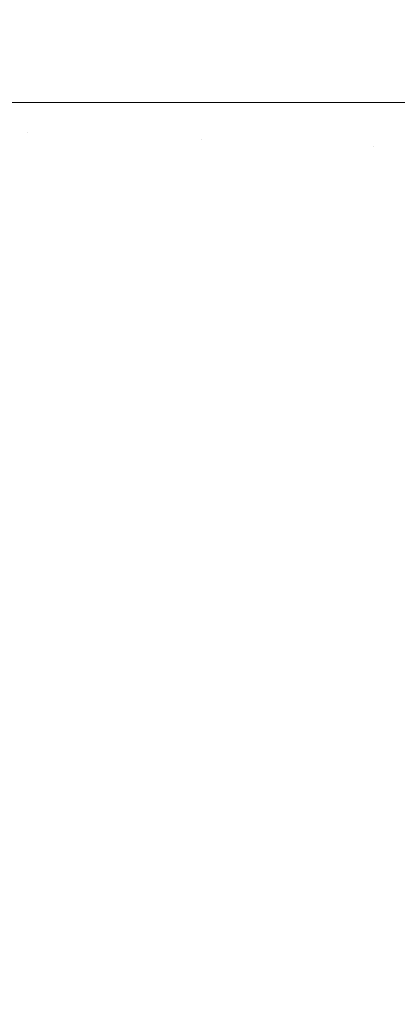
# Model space of a CAD drawing. Header units: centimetres. Extents: x -26 to 27.3, y -23.4 to -21.6.
# Tile 178 of 206: x 27.22593 to 27.23507, y -23.2817 to -23.25788. Entities that reach past the tile are written whole.
import ezdxf

# ---------------------------------------------------------------- set-up
doc = ezdxf.new("R2010")
doc.units = ezdxf.units.CM
doc.header["$LTSCALE"] = 2.54
doc.layers.add('Lucido design-1', color=7, linetype='Continuous')

# ---------------------------------------------------------------- blocks, each defined once
blk = doc.blocks.new('Gruppo-4-1')
at = {"color": 7, "linetype": 'Continuous', "lineweight": 9}
for points, invisible_edges in [([(27.226121, -21.659888, -9.383407), (27.223269, -21.659888, -9.382985), (27.223269, -23.259888, -9.382985), (27.226121, -23.259888, -9.383407)], 10), ([(27.22723, -21.659888, -10.180381), (27.22723, -23.259888, -10.180381), (27.223272, -23.259888, -10.181018), (27.223272, -21.659888, -10.181018)], 5), ([(27.226121, -23.259888, -9.383407), (27.227226, -23.259888, -9.38362), (27.227226, -21.659888, -9.38362), (27.226121, -21.659888, -9.383407)], 10), ([(27.230342, -21.659888, -9.384219), (27.227226, -21.659888, -9.38362), (27.227226, -23.259888, -9.38362), (27.230342, -23.259888, -9.384219)], 10), ([(27.231163, -21.659888, -10.179584), (27.231163, -23.259888, -10.179584), (27.22723, -23.259888, -10.180381), (27.22723, -21.659888, -10.180381)], 5), ([(27.230342, -23.259888, -9.384219), (27.23116, -23.259888, -9.384413), (27.23116, -21.659888, -9.384413), (27.230342, -21.659888, -9.384219)], 10), ([(27.234517, -21.659888, -9.38521), (27.23116, -21.659888, -9.384413), (27.23116, -23.259888, -9.384413), (27.234517, -23.259888, -9.38521)], 10), ([(27.235066, -21.659888, -10.178629), (27.235066, -23.259888, -10.178629), (27.231163, -23.259888, -10.179584), (27.231163, -21.659888, -10.179584)], 5), ([(27.234517, -23.259888, -9.38521), (27.235064, -23.259888, -9.385364), (27.235064, -21.659888, -9.385364), (27.234517, -21.659888, -9.38521)], 10), ([(27.23864, -21.659888, -9.386376), (27.235064, -21.659888, -9.385364), (27.235064, -23.259888, -9.385364), (27.23864, -23.259888, -9.386376)], 10), ([(27.221851, -23.260419, -9.382777), (27.226106, -23.2606, -9.383407), (27.226121, -23.259888, -9.383407), (27.223269, -23.259888, -9.382985)], 11), ([(27.22723, -23.259888, -10.180381), (27.227213, -23.260647, -10.180381), (27.22326, -23.260479, -10.181018), (27.223272, -23.259888, -10.181018)], 7), ([(27.226106, -23.2606, -9.383407), (27.230323, -23.260779, -9.384219), (27.230342, -23.259888, -9.384219), (27.227226, -23.259888, -9.38362)], 11), ([(27.227226, -23.259888, -9.38362), (27.226121, -23.259888, -9.383407), (27.226106, -23.2606, -9.383407)], 10), ([(27.231163, -23.259888, -10.179584), (27.231143, -23.260814, -10.179584), (27.227213, -23.260647, -10.180381), (27.22723, -23.259888, -10.180381)], 7), ([(27.230323, -23.260779, -9.384219), (27.234495, -23.260956, -9.38521), (27.234517, -23.259888, -9.38521), (27.23116, -23.259888, -9.384413)], 11), ([(27.23116, -23.259888, -9.384413), (27.230342, -23.259888, -9.384219), (27.230323, -23.260779, -9.384219)], 10), ([(27.235066, -23.259888, -10.178629), (27.235043, -23.260979, -10.178629), (27.231143, -23.260814, -10.179584), (27.231163, -23.259888, -10.179584)], 7), ([(27.234495, -23.260956, -9.38521), (27.238613, -23.261131, -9.386376), (27.23864, -23.259888, -9.386376), (27.235064, -23.259888, -9.385364)], 11), ([(27.235064, -23.259888, -9.385364), (27.234517, -23.259888, -9.38521), (27.234495, -23.260956, -9.38521)], 10), ([(27.238933, -23.259888, -10.177517), (27.238906, -23.261143, -10.177517), (27.235043, -23.260979, -10.178629), (27.235066, -23.259888, -10.178629)], 7), ([(27.221851, -23.260419, -9.382777), (27.221817, -23.260949, -9.382777), (27.226061, -23.26131, -9.383407), (27.226106, -23.2606, -9.383407)], 15), ([(27.227213, -23.260647, -10.180381), (27.227165, -23.261404, -10.180381), (27.223222, -23.261068, -10.181018), (27.22326, -23.260479, -10.181018)], 15), ([(27.226106, -23.2606, -9.383407), (27.226061, -23.26131, -9.383407), (27.230266, -23.261668, -9.384219), (27.230323, -23.260779, -9.384219)], 15), ([(27.231143, -23.260814, -10.179584), (27.231085, -23.261738, -10.179584), (27.227165, -23.261404, -10.180381), (27.227213, -23.260647, -10.180381)], 15), ([(27.221817, -23.260949, -9.382777), (27.221761, -23.261477, -9.382777), (27.225985, -23.262018, -9.383407), (27.226061, -23.26131, -9.383407)], 15), ([(27.230323, -23.260779, -9.384219), (27.230266, -23.261668, -9.384219), (27.234427, -23.262022, -9.38521), (27.234495, -23.260956, -9.38521)], 15), ([(27.235043, -23.260979, -10.178629), (27.234974, -23.262069, -10.178629), (27.231085, -23.261738, -10.179584), (27.231143, -23.260814, -10.179584)], 15), ([(27.234495, -23.260956, -9.38521), (27.234427, -23.262022, -9.38521), (27.238534, -23.262372, -9.386376), (27.238613, -23.261131, -9.386376)], 15), ([(27.227165, -23.261404, -10.180381), (27.227085, -23.262159, -10.180381), (27.22316, -23.261656, -10.181018), (27.223222, -23.261068, -10.181018)], 15), ([(27.238906, -23.261143, -10.177517), (27.238826, -23.262397, -10.177517), (27.234974, -23.262069, -10.178629), (27.235043, -23.260979, -10.178629)], 15), ([(27.226061, -23.26131, -9.383407), (27.225985, -23.262018, -9.383407), (27.230172, -23.262554, -9.384219), (27.230266, -23.261668, -9.384219)], 15), ([(27.231085, -23.261738, -10.179584), (27.230986, -23.262658, -10.179584), (27.227085, -23.262159, -10.180381), (27.227165, -23.261404, -10.180381)], 15), ([(27.221761, -23.261477, -9.382777), (27.221682, -23.262002, -9.382777), (27.22588, -23.262722, -9.383407), (27.225985, -23.262018, -9.383407)], 15), ([(27.227085, -23.262159, -10.180381), (27.226972, -23.262909, -10.180381), (27.223072, -23.26224, -10.181018), (27.22316, -23.261656, -10.181018)], 15), ([(27.230266, -23.261668, -9.384219), (27.230172, -23.262554, -9.384219), (27.234313, -23.263084, -9.38521), (27.234427, -23.262022, -9.38521)], 15), ([(27.234974, -23.262069, -10.178629), (27.234858, -23.263154, -10.178629), (27.230986, -23.262658, -10.179584), (27.231085, -23.261738, -10.179584)], 15), ([(27.225985, -23.262018, -9.383407), (27.22588, -23.262722, -9.383407), (27.23004, -23.263435, -9.384219), (27.230172, -23.262554, -9.384219)], 15), ([(27.230986, -23.262658, -10.179584), (27.230849, -23.263574, -10.179584), (27.226972, -23.262909, -10.180381), (27.227085, -23.262159, -10.180381)], 15), ([(27.234427, -23.262022, -9.38521), (27.234313, -23.263084, -9.38521), (27.238403, -23.263608, -9.386376), (27.238534, -23.262372, -9.386376)], 15), ([(27.238826, -23.262397, -10.177517), (27.238693, -23.263645, -10.177517), (27.234858, -23.263154, -10.178629), (27.234974, -23.262069, -10.178629)], 15), ([(27.226972, -23.262909, -10.180381), (27.226828, -23.263654, -10.180381), (27.22296, -23.262821, -10.181018), (27.223072, -23.26224, -10.181018)], 15), ([(27.230172, -23.262554, -9.384219), (27.23004, -23.263435, -9.384219), (27.234155, -23.264141, -9.38521), (27.234313, -23.263084, -9.38521)], 15), ([(27.226828, -23.263654, -10.180381), (27.226653, -23.264392, -10.180381), (27.222823, -23.263395, -10.181018), (27.22296, -23.262821, -10.181018)], 15), ([(27.22588, -23.262722, -9.383407), (27.225745, -23.263421, -9.383407), (27.229871, -23.26431, -9.384219), (27.23004, -23.263435, -9.384219)], 15), ([(27.234858, -23.263154, -10.178629), (27.234697, -23.264234, -10.178629), (27.230849, -23.263574, -10.179584), (27.230986, -23.262658, -10.179584)], 15), ([(27.230849, -23.263574, -10.179584), (27.230674, -23.264483, -10.179584), (27.226828, -23.263654, -10.180381), (27.226972, -23.262909, -10.180381)], 15), ([(27.234313, -23.263084, -9.38521), (27.234155, -23.264141, -9.38521), (27.238219, -23.264837, -9.386376), (27.238403, -23.263608, -9.386376)], 15), ([(27.238693, -23.263645, -10.177517), (27.238508, -23.264887, -10.177517), (27.234697, -23.264234, -10.178629), (27.234858, -23.263154, -10.178629)], 15), ([(27.226653, -23.264392, -10.180381), (27.226446, -23.265123, -10.180381), (27.222662, -23.263964, -10.181018), (27.222823, -23.263395, -10.181018)], 15), ([(27.225745, -23.263421, -9.383407), (27.22558, -23.264113, -9.383407), (27.229665, -23.265177, -9.384219), (27.229871, -23.26431, -9.384219)], 15), ([(27.23004, -23.263435, -9.384219), (27.229871, -23.26431, -9.384219), (27.233952, -23.26519, -9.38521), (27.234155, -23.264141, -9.38521)], 15), ([(27.234697, -23.264234, -10.178629), (27.234489, -23.265305, -10.178629), (27.230674, -23.264483, -10.179584), (27.230849, -23.263574, -10.179584)], 15), ([(27.230674, -23.264483, -10.179584), (27.230459, -23.265384, -10.179584), (27.226653, -23.264392, -10.180381), (27.226828, -23.263654, -10.180381)], 15), ([(27.226446, -23.265123, -10.180381), (27.226208, -23.265843, -10.180381), (27.222477, -23.264525, -10.181018), (27.222662, -23.263964, -10.181018)], 15), ([(27.22558, -23.264113, -9.383407), (27.225386, -23.264798, -9.383407), (27.229422, -23.266034, -9.384219), (27.229665, -23.265177, -9.384219)], 15), ([(27.234155, -23.264141, -9.38521), (27.233952, -23.26519, -9.38521), (27.237982, -23.266058, -9.386376), (27.238219, -23.264837, -9.386376)], 15), ([(27.238508, -23.264887, -10.177517), (27.238269, -23.26612, -10.177517), (27.234489, -23.265305, -10.178629), (27.234697, -23.264234, -10.178629)], 15), ([(27.226208, -23.265843, -10.180381), (27.22594, -23.266553, -10.180381), (27.222269, -23.265078, -10.181018), (27.222477, -23.264525, -10.181018)], 15), ([(27.230459, -23.265384, -10.179584), (27.230207, -23.266274, -10.179584), (27.226446, -23.265123, -10.180381), (27.226653, -23.264392, -10.180381)], 15), ([(27.229871, -23.26431, -9.384219), (27.229665, -23.265177, -9.384219), (27.233705, -23.266229, -9.38521), (27.233952, -23.26519, -9.38521)], 15), ([(27.234489, -23.265305, -10.178629), (27.234237, -23.266367, -10.178629), (27.230459, -23.265384, -10.179584), (27.230674, -23.264483, -10.179584)], 15), ([(27.225386, -23.264798, -9.383407), (27.225163, -23.265474, -9.383407), (27.229143, -23.26688, -9.384219), (27.229422, -23.266034, -9.384219)], 15), ([(27.22594, -23.266553, -10.180381), (27.225643, -23.267251, -10.180381), (27.222037, -23.265621, -10.181018), (27.222269, -23.265078, -10.181018)], 15), ([(27.230207, -23.266274, -10.179584), (27.229917, -23.267154, -10.179584), (27.226208, -23.265843, -10.180381), (27.226446, -23.265123, -10.180381)], 15), ([(27.229665, -23.265177, -9.384219), (27.229422, -23.266034, -9.384219), (27.233414, -23.267257, -9.38521), (27.233705, -23.266229, -9.38521)], 15), ([(27.233952, -23.26519, -9.38521), (27.233705, -23.266229, -9.38521), (27.237695, -23.267268, -9.386376), (27.237982, -23.266058, -9.386376)], 15), ([(27.225163, -23.265474, -9.383407), (27.224912, -23.26614, -9.383407), (27.228828, -23.267714, -9.384219), (27.229143, -23.26688, -9.384219)], 15), ([(27.234237, -23.266367, -10.178629), (27.233939, -23.267417, -10.178629), (27.230207, -23.266274, -10.179584), (27.230459, -23.265384, -10.179584)], 15), ([(27.238269, -23.26612, -10.177517), (27.237979, -23.267342, -10.177517), (27.234237, -23.266367, -10.178629), (27.234489, -23.265305, -10.178629)], 15), ([(27.229917, -23.267154, -10.179584), (27.22959, -23.26802, -10.179584), (27.22594, -23.266553, -10.180381), (27.226208, -23.265843, -10.180381)], 15), ([(27.224912, -23.26614, -9.383407), (27.224632, -23.266795, -9.383407), (27.228479, -23.268533, -9.384219), (27.228828, -23.267714, -9.384219)], 15), ([(27.229422, -23.266034, -9.384219), (27.229143, -23.26688, -9.384219), (27.23308, -23.268271, -9.38521), (27.233414, -23.267257, -9.38521)], 15), ([(27.233939, -23.267417, -10.178629), (27.233598, -23.268454, -10.178629), (27.229917, -23.267154, -10.179584), (27.230207, -23.266274, -10.179584)], 15), ([(27.233705, -23.266229, -9.38521), (27.233414, -23.267257, -9.38521), (27.237356, -23.268464, -9.386376), (27.237695, -23.267268, -9.386376)], 15), ([(27.237979, -23.267342, -10.177517), (27.237636, -23.26855, -10.177517), (27.233939, -23.267417, -10.178629), (27.234237, -23.266367, -10.178629)], 15), ([(27.22959, -23.26802, -10.179584), (27.229227, -23.268872, -10.179584), (27.225643, -23.267251, -10.180381), (27.22594, -23.266553, -10.180381)], 15), ([(27.224632, -23.266795, -9.383407), (27.224326, -23.267437, -9.383407), (27.228094, -23.269337, -9.384219), (27.228479, -23.268533, -9.384219)], 15), ([(27.229143, -23.26688, -9.384219), (27.228828, -23.267714, -9.384219), (27.232703, -23.269271, -9.38521), (27.23308, -23.268271, -9.38521)], 15), ([(27.233598, -23.268454, -10.178629), (27.233212, -23.269475, -10.178629), (27.22959, -23.26802, -10.179584), (27.229917, -23.267154, -10.179584)], 15), ([(27.229227, -23.268872, -10.179584), (27.228828, -23.269707, -10.179584), (27.225315, -23.267936, -10.180381), (27.225643, -23.267251, -10.180381)], 15), ([(27.233414, -23.267257, -9.38521), (27.23308, -23.268271, -9.38521), (27.236967, -23.269645, -9.386376), (27.237356, -23.268464, -9.386376)], 15), ([(27.224326, -23.267437, -9.383407), (27.223992, -23.268066, -9.383407), (27.227677, -23.270124, -9.384219), (27.228094, -23.269337, -9.384219)], 15), ([(27.237636, -23.26855, -10.177517), (27.237243, -23.269742, -10.177517), (27.233598, -23.268454, -10.178629), (27.233939, -23.267417, -10.178629)], 15), ([(27.228828, -23.267714, -9.384219), (27.228479, -23.268533, -9.384219), (27.232283, -23.270253, -9.38521), (27.232703, -23.269271, -9.38521)], 15), ([(27.223992, -23.268066, -9.383407), (27.223631, -23.26868, -9.383407), (27.227226, -23.270893, -9.384219), (27.227677, -23.270124, -9.384219)], 15), ([(27.228828, -23.269707, -10.179584), (27.228394, -23.270525, -10.179584), (27.224959, -23.268606, -10.180381), (27.225315, -23.267936, -10.180381)], 15), ([(27.233212, -23.269475, -10.178629), (27.232784, -23.270479, -10.178629), (27.229227, -23.268872, -10.179584), (27.22959, -23.26802, -10.179584)], 15), ([(27.23308, -23.268271, -9.38521), (27.232703, -23.269271, -9.38521), (27.236528, -23.270808, -9.386376), (27.236967, -23.269645, -9.386376)], 15), ([(27.228479, -23.268533, -9.384219), (27.228094, -23.269337, -9.384219), (27.231823, -23.271217, -9.38521), (27.232283, -23.270253, -9.38521)], 15), ([(27.237243, -23.269742, -10.177517), (27.2368, -23.270917, -10.177517), (27.233212, -23.269475, -10.178629), (27.233598, -23.268454, -10.178629)], 15), ([(27.223631, -23.26868, -9.383407), (27.223245, -23.269278, -9.383407), (27.226742, -23.271641, -9.384219), (27.227226, -23.270893, -9.384219)], 15), ([(27.228394, -23.270525, -10.179584), (27.227925, -23.271323, -10.179584), (27.224575, -23.269261, -10.180381), (27.224959, -23.268606, -10.180381)], 15), ([(27.232784, -23.270479, -10.178629), (27.232313, -23.271464, -10.178629), (27.228828, -23.269707, -10.179584), (27.229227, -23.268872, -10.179584)], 15), ([(27.223245, -23.269278, -9.383407), (27.222834, -23.269859, -9.383407), (27.226228, -23.272369, -9.384219), (27.226742, -23.271641, -9.384219)], 15), ([(27.227925, -23.271323, -10.179584), (27.227423, -23.272101, -10.179584), (27.224164, -23.269898, -10.180381), (27.224575, -23.269261, -10.180381)], 15), ([(27.232703, -23.269271, -9.38521), (27.232283, -23.270253, -9.38521), (27.23604, -23.271951, -9.386376), (27.236528, -23.270808, -9.386376)], 15), ([(27.228094, -23.269337, -9.384219), (27.227677, -23.270124, -9.384219), (27.231322, -23.27216, -9.38521), (27.231823, -23.271217, -9.38521)], 15), ([(27.2368, -23.270917, -10.177517), (27.236307, -23.272072, -10.177517), (27.232784, -23.270479, -10.178629), (27.233212, -23.269475, -10.178629)], 15), ([(27.232313, -23.271464, -10.178629), (27.231801, -23.272428, -10.178629), (27.228394, -23.270525, -10.179584), (27.228828, -23.269707, -10.179584)], 15), ([(27.222834, -23.269859, -9.383407), (27.222399, -23.270422, -9.383407), (27.225683, -23.273074, -9.384219), (27.226228, -23.272369, -9.384219)], 15), ([(27.227423, -23.272101, -10.179584), (27.226888, -23.272857, -10.179584), (27.223726, -23.270518, -10.180381), (27.224164, -23.269898, -10.180381)], 15), ([(27.227677, -23.270124, -9.384219), (27.227226, -23.270893, -9.384219), (27.230781, -23.273082, -9.38521), (27.231322, -23.27216, -9.38521)], 15), ([(27.232283, -23.270253, -9.38521), (27.231823, -23.271217, -9.38521), (27.235504, -23.273073, -9.386376), (27.23604, -23.271951, -9.386376)], 15), ([(27.236307, -23.272072, -10.177517), (27.235766, -23.273205, -10.177517), (27.232313, -23.271464, -10.178629), (27.232784, -23.270479, -10.178629)], 15), ([(27.226888, -23.272857, -10.179584), (27.226322, -23.27359, -10.179584), (27.223262, -23.271118, -10.180381), (27.223726, -23.270518, -10.180381)], 15), ([(27.231801, -23.272428, -10.178629), (27.231249, -23.27337, -10.178629), (27.227925, -23.271323, -10.179584), (27.228394, -23.270525, -10.179584)], 15), ([(27.227226, -23.270893, -9.384219), (27.226742, -23.271641, -9.384219), (27.230202, -23.273979, -9.38521), (27.230781, -23.273082, -9.38521)], 15), ([(27.226322, -23.27359, -10.179584), (27.225725, -23.274297, -10.179584), (27.222772, -23.271699, -10.180381), (27.223262, -23.271118, -10.180381)], 15), ([(27.231249, -23.27337, -10.178629), (27.230657, -23.274287, -10.178629), (27.227423, -23.272101, -10.179584), (27.227925, -23.271323, -10.179584)], 15), ([(27.231823, -23.271217, -9.38521), (27.231322, -23.27216, -9.38521), (27.234921, -23.274171, -9.386376), (27.235504, -23.273073, -9.386376)], 15), ([(27.226742, -23.271641, -9.384219), (27.226228, -23.272369, -9.384219), (27.229585, -23.274851, -9.38521), (27.230202, -23.273979, -9.38521)], 15), ([(27.235766, -23.273205, -10.177517), (27.235177, -23.274314, -10.177517), (27.231801, -23.272428, -10.178629), (27.232313, -23.271464, -10.178629)], 15), ([(27.230657, -23.274287, -10.178629), (27.230027, -23.275178, -10.178629), (27.226888, -23.272857, -10.179584), (27.227423, -23.272101, -10.179584)], 15), ([(27.231322, -23.27216, -9.38521), (27.230781, -23.273082, -9.38521), (27.234292, -23.275243, -9.386376), (27.234921, -23.274171, -9.386376)], 15), ([(27.226228, -23.272369, -9.384219), (27.225683, -23.273074, -9.384219), (27.228932, -23.275697, -9.38521), (27.229585, -23.274851, -9.38521)], 15), ([(27.235177, -23.274314, -10.177517), (27.234541, -23.275397, -10.177517), (27.231249, -23.27337, -10.178629), (27.231801, -23.272428, -10.178629)], 15), ([(27.230027, -23.275178, -10.178629), (27.229359, -23.276042, -10.178629), (27.226322, -23.27359, -10.179584), (27.226888, -23.272857, -10.179584)], 15), ([(27.225683, -23.273074, -9.384219), (27.225109, -23.273755, -9.384219), (27.228243, -23.276513, -9.38521), (27.228932, -23.275697, -9.38521)], 15), ([(27.230781, -23.273082, -9.38521), (27.230202, -23.273979, -9.38521), (27.233617, -23.276288, -9.386376), (27.234292, -23.275243, -9.386376)], 15), ([(27.235504, -23.273073, -9.386376), (27.234921, -23.274171, -9.386376), (27.238468, -23.276152, -9.387717), (27.239132, -23.274902, -9.387717)], 15), ([(27.229359, -23.276042, -10.178629), (27.228655, -23.276876, -10.178629), (27.225725, -23.274297, -10.179584), (27.226322, -23.27359, -10.179584)], 15), ([(27.234541, -23.275397, -10.177517), (27.23386, -23.276452, -10.177517), (27.230657, -23.274287, -10.178629), (27.231249, -23.27337, -10.178629)], 15), ([(27.225109, -23.273755, -9.384219), (27.224506, -23.274411, -9.384219), (27.22752, -23.2773, -9.38521), (27.228243, -23.276513, -9.38521)], 15), ([(27.230202, -23.273979, -9.38521), (27.229585, -23.274851, -9.38521), (27.2329, -23.277303, -9.386376), (27.233617, -23.276288, -9.386376)], 15), ([(27.228655, -23.276876, -10.178629), (27.227917, -23.27768, -10.178629), (27.225099, -23.274979, -10.179584), (27.225725, -23.274297, -10.179584)], 15), ([(27.23386, -23.276452, -10.177517), (27.233135, -23.277477, -10.177517), (27.230027, -23.275178, -10.178629), (27.230657, -23.274287, -10.178629)], 15), ([(27.234921, -23.274171, -9.386376), (27.234292, -23.275243, -9.386376), (27.237751, -23.277373, -9.387717), (27.238468, -23.276152, -9.387717)], 15), ([(27.224506, -23.274411, -9.384219), (27.223876, -23.275041, -9.384219), (27.226765, -23.278055, -9.38521), (27.22752, -23.2773, -9.38521)], 15), ([(27.238515, -23.276179, -10.176248), (27.237797, -23.277402, -10.176248), (27.234541, -23.275397, -10.177517), (27.235177, -23.274314, -10.177517)], 15), ([(27.227917, -23.27768, -10.178629), (27.227145, -23.278452, -10.178629), (27.224444, -23.275634, -10.179584), (27.225099, -23.274979, -10.179584)], 15), ([(27.229585, -23.274851, -9.38521), (27.228932, -23.275697, -9.38521), (27.232139, -23.278287, -9.386376), (27.2329, -23.277303, -9.386376)], 15), ([(27.223876, -23.275041, -9.384219), (27.22322, -23.275644, -9.384219), (27.225978, -23.278778, -9.38521), (27.226765, -23.278055, -9.38521)], 15), ([(27.233135, -23.277477, -10.177517), (27.232367, -23.278471, -10.177517), (27.229359, -23.276042, -10.178629), (27.230027, -23.275178, -10.178629)], 15), ([(27.234292, -23.275243, -9.386376), (27.233617, -23.276288, -9.386376), (27.236984, -23.278563, -9.387717), (27.237751, -23.277373, -9.387717)], 15), ([(27.237797, -23.277402, -10.176248), (27.237028, -23.278593, -10.176248), (27.23386, -23.276452, -10.177517), (27.234541, -23.275397, -10.177517)], 15), ([(27.22322, -23.275644, -9.384219), (27.222539, -23.276218, -9.384219), (27.225162, -23.279467, -9.38521), (27.225978, -23.278778, -9.38521)], 15), ([(27.227145, -23.278452, -10.178629), (27.226341, -23.27919, -10.178629), (27.223762, -23.27626, -10.179584), (27.224444, -23.275634, -10.179584)], 15), ([(27.228932, -23.275697, -9.38521), (27.228243, -23.276513, -9.38521), (27.231338, -23.279237, -9.386376), (27.232139, -23.278287, -9.386376)], 15), ([(27.232367, -23.278471, -10.177517), (27.231558, -23.279431, -10.177517), (27.228655, -23.276876, -10.178629), (27.229359, -23.276042, -10.178629)], 15), ([(27.226341, -23.27919, -10.178629), (27.225507, -23.279894, -10.178629), (27.223055, -23.276857, -10.179584), (27.223762, -23.27626, -10.179584)], 15), ([(27.233617, -23.276288, -9.386376), (27.2329, -23.277303, -9.386376), (27.236166, -23.279719, -9.387717), (27.236984, -23.278563, -9.387717)], 15), ([(27.237028, -23.278593, -10.176248), (27.236209, -23.279751, -10.176248), (27.233135, -23.277477, -10.177517), (27.23386, -23.276452, -10.177517)], 15), ([(27.228243, -23.276513, -9.38521), (27.22752, -23.2773, -9.38521), (27.230497, -23.280153, -9.386376), (27.231338, -23.279237, -9.386376)], 15), ([(27.231558, -23.279431, -10.177517), (27.230708, -23.280356, -10.177517), (27.227917, -23.27768, -10.178629), (27.228655, -23.276876, -10.178629)], 15), ([(27.22752, -23.2773, -9.38521), (27.226765, -23.278055, -9.38521), (27.229618, -23.281032, -9.386376), (27.230497, -23.280153, -9.386376)], 15), ([(27.2329, -23.277303, -9.386376), (27.232139, -23.278287, -9.386376), (27.2353, -23.280839, -9.387717), (27.236166, -23.279719, -9.387717)], 15), ([(27.236209, -23.279751, -10.176248), (27.235342, -23.280873, -10.176248), (27.232367, -23.278471, -10.177517), (27.233135, -23.277477, -10.177517)], 15), ([(27.230708, -23.280356, -10.177517), (27.229821, -23.281243, -10.177517), (27.227145, -23.278452, -10.178629), (27.227917, -23.27768, -10.178629)], 15), ([(27.226765, -23.278055, -9.38521), (27.225978, -23.278778, -9.38521), (27.228702, -23.281873, -9.386376), (27.229618, -23.281032, -9.386376)], 15), ([(27.232139, -23.278287, -9.386376), (27.231338, -23.279237, -9.386376), (27.234388, -23.281921, -9.387717), (27.2353, -23.280839, -9.387717)], 15), ([(27.229821, -23.281243, -10.177517), (27.228896, -23.282093, -10.177517), (27.226341, -23.27919, -10.178629), (27.227145, -23.278452, -10.178629)], 15), ([(27.235342, -23.280873, -10.176248), (27.234428, -23.281957, -10.176248), (27.231558, -23.279431, -10.177517), (27.232367, -23.278471, -10.177517)], 15), ([(27.225978, -23.278778, -9.38521), (27.225162, -23.279467, -9.38521), (27.227752, -23.282674, -9.386376), (27.228702, -23.281873, -9.386376)], 15), ([(27.228896, -23.282093, -10.177517), (27.227936, -23.282902, -10.177517), (27.225507, -23.279894, -10.178629), (27.226341, -23.27919, -10.178629)], 15), ([(27.231338, -23.279237, -9.386376), (27.230497, -23.280153, -9.386376), (27.23343, -23.282964, -9.387717), (27.234388, -23.281921, -9.387717)], 15), ([(27.225162, -23.279467, -9.38521), (27.224316, -23.28012, -9.38521), (27.226768, -23.283435, -9.386376), (27.227752, -23.282674, -9.386376)], 15), ([(27.234428, -23.281957, -10.176248), (27.233469, -23.283001, -10.176248), (27.230708, -23.280356, -10.177517), (27.231558, -23.279431, -10.177517)], 15), ([(27.227936, -23.282902, -10.177517), (27.226942, -23.28367, -10.177517), (27.224643, -23.280562, -10.178629), (27.225507, -23.279894, -10.178629)], 15), ([(27.224316, -23.28012, -9.38521), (27.223444, -23.280737, -9.38521), (27.225753, -23.284152, -9.386376), (27.226768, -23.283435, -9.386376)], 15), ([(27.230497, -23.280153, -9.386376), (27.229618, -23.281032, -9.386376), (27.232429, -23.283965, -9.387717), (27.23343, -23.282964, -9.387717)], 15), ([(27.233469, -23.283001, -10.176248), (27.232466, -23.284004, -10.176248), (27.229821, -23.281243, -10.177517), (27.230708, -23.280356, -10.177517)], 15), ([(27.226942, -23.28367, -10.177517), (27.225917, -23.284395, -10.177517), (27.223752, -23.281192, -10.178629), (27.224643, -23.280562, -10.178629)], 15), ([(27.2353, -23.280839, -9.387717), (27.234388, -23.281921, -9.387717), (27.237387, -23.284561, -9.389227), (27.238409, -23.283349, -9.389227)], 15), ([(27.238278, -23.283243, -10.174824), (27.23726, -23.28445, -10.174824), (27.234428, -23.281957, -10.176248), (27.235342, -23.280873, -10.176248)], 15), ([(27.229618, -23.281032, -9.386376), (27.228702, -23.281873, -9.386376), (27.231386, -23.284923, -9.387717), (27.232429, -23.283965, -9.387717)], 15), ([(27.232466, -23.284004, -10.176248), (27.231422, -23.284963, -10.176248), (27.228896, -23.282093, -10.177517), (27.229821, -23.281243, -10.177517)], 15)]:
    blk.add_3dface(points, dxfattribs=dict(at, invisible_edges=invisible_edges))

msp = doc.modelspace()

# ---------------------------------------------------------------- block references
at = {"layer": 'Lucido design-1', "color": 7}
msp.add_blockref('Gruppo-4-1', (0, 0), dxfattribs=at)

doc.saveas('drawing.dxf')
